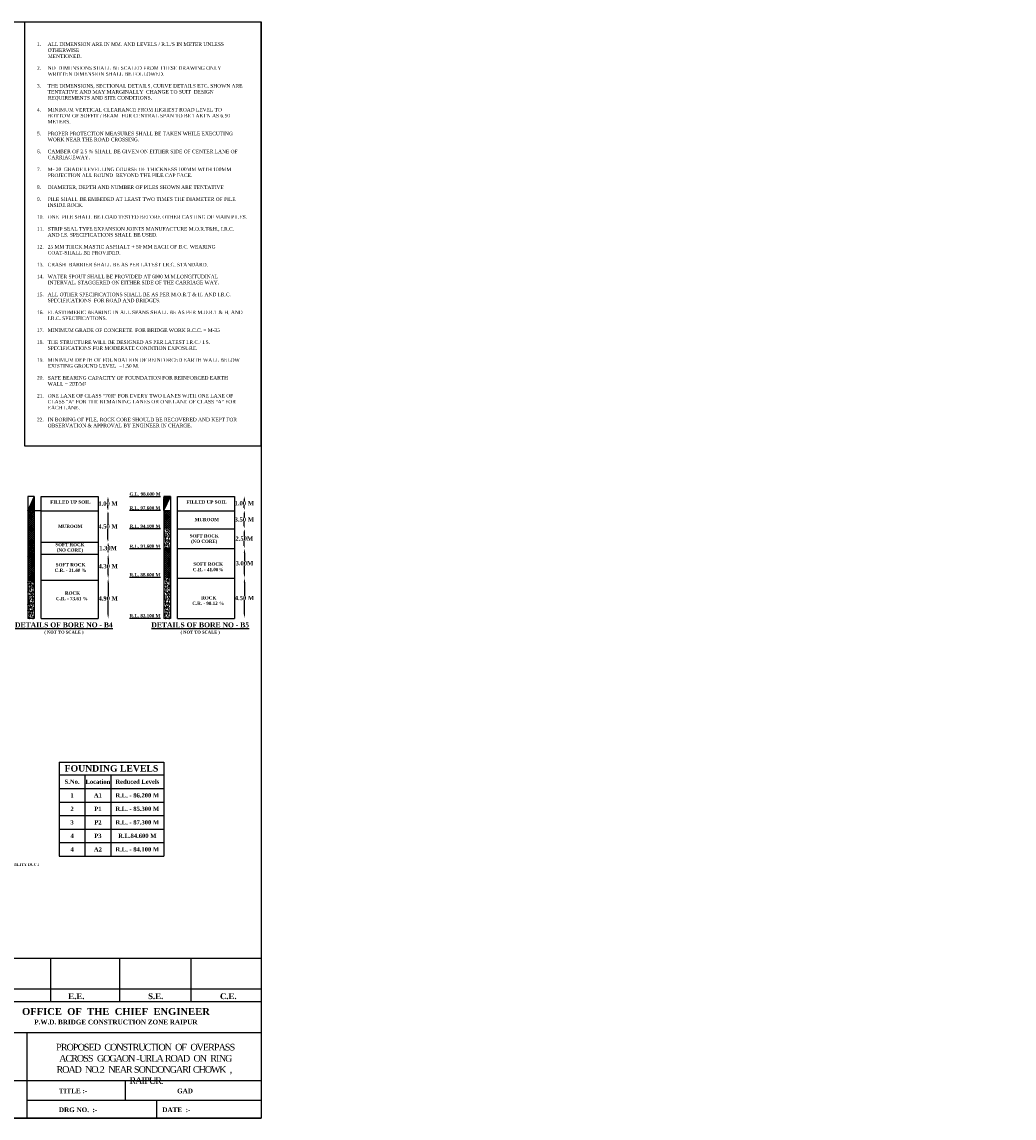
# Model space of a CAD drawing. Header units: inches. Extents: x -7742690772 to -3865980171, y -13316213144 to -6657882739.
# Tile 21 of 23: x -3867083852 to -3866972828, y -6658179970 to -6658057301. Entities that reach past the tile are written whole.
import ezdxf
from ezdxf import colors
from ezdxf.entities.mleader import LeaderData, LeaderLine
from ezdxf.math import Vec2, Vec3

# ---------------------------------------------------------------- set-up
doc = ezdxf.new("R2010")
doc.units = ezdxf.units.IN
doc.header["$MEASUREMENT"] = 0
doc.header["$PDMODE"] = 2
doc.header["$PDSIZE"] = 5
for name, color, linetype in [('GROUND_LVL', 114, 'Continuous'), ('TEX', 6, 'Continuous'), ('TEXT', 7, 'Continuous')]:
    doc.layers.add(name, color=color, linetype=linetype)
doc.styles.get("Standard").update_dxf_attribs({"font": 'timesbd.ttf', "height": 5})
doc.dimstyles.new('anshul 09', dxfattribs={"dimscale": 0, "dimtxt": 5, "dimasz": 5, "dimexe": 0.18, "dimexo": 0.0625, "dimgap": 0.09, "dimtad": 0, "dimtih": 1, "dimtoh": 1, "dimdec": 0, "dimzin": 0, "dimdsep": 46, "dimtxsty": 'Standard', "dimcen": -2, "dimse1": 1, "dimse2": 1, "dimadec": 0, "dimazin": 0, "dimtfac": 1, "dimtdec": 0, "dimtofl": 0, "dimtmove": 0, "dimatfit": 3, "dimfxl": 3600, "dimtolj": 1, "dimtzin": 0, "dimarcsym": 0})

# ---------------------------------------------------------------- blocks, each defined once
blk = doc.blocks.new('*D306')
at = {"color": 0, "lineweight": -2, "ltscale": 20, "transparency": 16777216}
for p, q in [((-3867074222.482763, -6658110706.596307), (-3867074222.482763, -6658110956.06771)), ((-3867074222.482763, -6658111712.530095), (-3867074222.482763, -6658111463.058692))]:
    blk.add_line(p, q, dxfattribs=at)
at = {"color": 0, "ltscale": 20, "transparency": 16777216}
for points in [[(-3867074270.482763, -6658110706.596307), (-3867074174.482763, -6658110706.596307), (-3867074222.482763, -6658110418.596307)], [(-3867074270.482763, -6658111712.530095), (-3867074174.482763, -6658111712.530095), (-3867074222.482763, -6658112000.530095)]]:
    blk.add_solid(points, dxfattribs=at)
at = {"layer": 'Defpoints', "color": 0, "ltscale": 20, "transparency": 16777216}
for p in [(-3867075312.261125, -6658110418.596307), (-3867075312.261125, -6658112000.530095), (-3867074222.482763, -6658112000.530095)]:
    blk.add_point(p, dxfattribs=at)
at = {"color": 0, "ltscale": 20, "transparency": 16777216, "insert": (-3867074222.482764, -6658111209.563198), "char_height": 480, "attachment_point": 5}
blk.add_mtext('\\A1;1.00 M', dxfattribs=at)
blk = doc.blocks.new('*D307')
at = {"color": 0, "lineweight": -2, "ltscale": 20, "transparency": 16777216}
for p, q in [((-3867074222.482782, -6658112288.530095), (-3867074222.482782, -6658113508.751777)), ((-3867074222.482782, -6658115235.964439), (-3867074222.482782, -6658114015.742759))]:
    blk.add_line(p, q, dxfattribs=at)
at = {"color": 0, "ltscale": 20, "transparency": 16777216}
for points in [[(-3867074270.482782, -6658112288.530095), (-3867074174.482782, -6658112288.530095), (-3867074222.482782, -6658112000.530095)], [(-3867074270.482782, -6658115235.964439), (-3867074174.482782, -6658115235.964439), (-3867074222.482782, -6658115523.964439)]]:
    blk.add_solid(points, dxfattribs=at)
at = {"layer": 'Defpoints', "color": 0, "ltscale": 20, "transparency": 16777216}
for p in [(-3867075312.261125, -6658112000.530095), (-3867075312.261125, -6658115523.964439), (-3867074222.482782, -6658115523.964439)]:
    blk.add_point(p, dxfattribs=at)
at = {"color": 0, "ltscale": 20, "transparency": 16777216, "insert": (-3867074222.482783, -6658113762.247265), "char_height": 480, "attachment_point": 5}
blk.add_mtext('\\A1;4.50 M', dxfattribs=at)
blk = doc.blocks.new('*D308')
at = {"color": 0, "lineweight": -2, "ltscale": 20, "transparency": 16777216}
for p, q in [((-3867074213.097703, -6658115811.964439), (-3867074213.097703, -6658115934.657046)), ((-3867074213.097703, -6658116564.687457), (-3867074213.097703, -6658116441.994849))]:
    blk.add_line(p, q, dxfattribs=at)
at = {"color": 0, "ltscale": 20, "transparency": 16777216}
for points in [[(-3867074261.097703, -6658115811.964439), (-3867074165.097703, -6658115811.964439), (-3867074213.097703, -6658115523.964439)], [(-3867074261.097703, -6658116564.687457), (-3867074165.097703, -6658116564.687457), (-3867074213.097703, -6658116852.687457)]]:
    blk.add_solid(points, dxfattribs=at)
at = {"layer": 'Defpoints', "color": 0, "ltscale": 20, "transparency": 16777216}
for p in [(-3867075312.261125, -6658115523.964439), (-3867075312.261125, -6658116852.687457), (-3867074213.097703, -6658116852.687457)]:
    blk.add_point(p, dxfattribs=at)
at = {"color": 0, "ltscale": 20, "transparency": 16777216, "insert": (-3867074213.097704, -6658116188.325945), "char_height": 480, "attachment_point": 5}
blk.add_mtext('\\A1;1.30M', dxfattribs=at)
blk = doc.blocks.new('*D309')
at = {"color": 0, "lineweight": -2, "ltscale": 20, "transparency": 16777216}
for p, q in [((-3867074205.202795, -6658117332.687457), (-3867074205.202795, -6658117963.27423)), ((-3867074205.202795, -6658119101.198805), (-3867074205.202795, -6658118470.612033))]:
    blk.add_line(p, q, dxfattribs=at)
at = {"color": 0, "ltscale": 20, "transparency": 16777216}
for points in [[(-3867074285.202795, -6658117332.687457), (-3867074125.202795, -6658117332.687457), (-3867074205.202795, -6658116852.687457)], [(-3867074285.202795, -6658119101.198805), (-3867074125.202795, -6658119101.198805), (-3867074205.202795, -6658119581.198805)]]:
    blk.add_solid(points, dxfattribs=at)
at = {"layer": 'Defpoints', "color": 0, "ltscale": 20, "transparency": 16777216}
for p in [(-3867075312.261126, -6658116852.687457), (-3867075312.26113, -6658119581.198805), (-3867074205.202795, -6658119581.198805)]:
    blk.add_point(p, dxfattribs=at)
at = {"color": 0, "ltscale": 20, "transparency": 16777216, "insert": (-3867074205.202796, -6658118216.943129), "char_height": 480, "attachment_point": 5}
blk.add_mtext('\\A1;4.30 M', dxfattribs=at)
blk = doc.blocks.new('*D310')
at = {"color": 0, "lineweight": -2, "ltscale": 20, "transparency": 16777216}
for p, q in [((-3867074205.202804, -6658120061.198805), (-3867074205.202804, -6658121566.78363)), ((-3867074205.202804, -6658123579.359438), (-3867074205.202804, -6658122073.774612))]:
    blk.add_line(p, q, dxfattribs=at)
at = {"color": 0, "ltscale": 20, "transparency": 16777216}
for points in [[(-3867074285.202804, -6658120061.198805), (-3867074125.202804, -6658120061.198805), (-3867074205.202804, -6658119581.198805)], [(-3867074285.202804, -6658123579.359438), (-3867074125.202804, -6658123579.359438), (-3867074205.202804, -6658124059.359438)]]:
    blk.add_solid(points, dxfattribs=at)
at = {"layer": 'Defpoints', "color": 0, "ltscale": 20, "transparency": 16777216}
for p in [(-3867075312.26113, -6658119581.198805), (-3867075312.261127, -6658124059.359438), (-3867074205.202804, -6658124059.359438)]:
    blk.add_point(p, dxfattribs=at)
at = {"color": 0, "ltscale": 20, "transparency": 16777216, "insert": (-3867074205.202805, -6658121820.279119), "char_height": 480, "attachment_point": 5}
blk.add_mtext('\\A1;4.90 M', dxfattribs=at)
blk = doc.blocks.new('*D311')
at = {"color": 0, "lineweight": -2, "ltscale": 20, "transparency": 16777216}
for p, q in [((-3867058970.088079, -6658110660.458042), (-3867058970.088079, -6658110909.929445)), ((-3867058970.088079, -6658111666.39183), (-3867058970.088079, -6658111416.920427))]:
    blk.add_line(p, q, dxfattribs=at)
at = {"color": 0, "ltscale": 20, "transparency": 16777216}
for points in [[(-3867059018.088079, -6658110660.458042), (-3867058922.088079, -6658110660.458042), (-3867058970.088079, -6658110372.458042)], [(-3867059018.088079, -6658111666.39183), (-3867058922.088079, -6658111666.39183), (-3867058970.088079, -6658111954.39183)]]:
    blk.add_solid(points, dxfattribs=at)
at = {"layer": 'Defpoints', "color": 0, "ltscale": 20, "transparency": 16777216}
for p in [(-3867060059.866442, -6658110372.458042), (-3867060059.866442, -6658111954.39183), (-3867058970.088079, -6658111954.39183)]:
    blk.add_point(p, dxfattribs=at)
at = {"color": 0, "ltscale": 20, "transparency": 16777216, "insert": (-3867058970.08808, -6658111163.424933), "char_height": 480, "attachment_point": 5}
blk.add_mtext('\\A1;1.00 M', dxfattribs=at)
blk = doc.blocks.new('*D312')
at = {"color": 0, "lineweight": -2, "ltscale": 20, "transparency": 16777216}
for p, q in [((-3867058970.088102, -6658112242.39183), (-3867058970.088102, -6658112736.125987)), ((-3867058970.088102, -6658113737.197948), (-3867058970.088102, -6658113243.46379))]:
    blk.add_line(p, q, dxfattribs=at)
at = {"color": 0, "ltscale": 20, "transparency": 16777216}
for points in [[(-3867059018.088102, -6658112242.39183), (-3867058922.088102, -6658112242.39183), (-3867058970.088102, -6658111954.39183)], [(-3867059018.088102, -6658113737.197948), (-3867058922.088102, -6658113737.197948), (-3867058970.088102, -6658114025.197948)]]:
    blk.add_solid(points, dxfattribs=at)
at = {"layer": 'Defpoints', "color": 0, "ltscale": 20, "transparency": 16777216}
for p in [(-3867060059.866442, -6658111954.39183), (-3867060059.866442, -6658114025.197948), (-3867058970.088102, -6658114025.197948)]:
    blk.add_point(p, dxfattribs=at)
at = {"color": 0, "ltscale": 20, "transparency": 16777216, "insert": (-3867058970.088103, -6658112989.794886), "char_height": 480, "attachment_point": 5}
blk.add_mtext('\\A1;3.50 M', dxfattribs=at)
blk = doc.blocks.new('*D313')
at = {"color": 0, "lineweight": -2, "ltscale": 20, "transparency": 16777216}
for p, q in [((-3867058968.272675, -6658114313.197948), (-3867058968.272675, -6658114871.35348)), ((-3867058968.272675, -6658115936.499996), (-3867058968.272675, -6658115378.344462))]:
    blk.add_line(p, q, dxfattribs=at)
at = {"color": 0, "ltscale": 20, "transparency": 16777216}
for points in [[(-3867059016.272675, -6658114313.197948), (-3867058920.272675, -6658114313.197948), (-3867058968.272675, -6658114025.197948)], [(-3867059016.272675, -6658115936.499996), (-3867058920.272675, -6658115936.499996), (-3867058968.272675, -6658116224.499996)]]:
    blk.add_solid(points, dxfattribs=at)
at = {"layer": 'Defpoints', "color": 0, "ltscale": 20, "transparency": 16777216}
for p in [(-3867060059.866442, -6658114025.197948), (-3867060059.866442, -6658116224.499996), (-3867058968.272675, -6658116224.499996)]:
    blk.add_point(p, dxfattribs=at)
at = {"color": 0, "ltscale": 20, "transparency": 16777216, "insert": (-3867058968.272676, -6658115124.848969), "char_height": 480, "attachment_point": 5}
blk.add_mtext('\\A1;2.50M', dxfattribs=at)
blk = doc.blocks.new('*D314')
at = {"color": 0, "lineweight": -2, "ltscale": 20, "transparency": 16777216}
for p, q in [((-3867058952.808115, -6658116704.499996), (-3867058952.808115, -6658117626.111367)), ((-3867058952.808115, -6658119055.06054), (-3867058952.808115, -6658118133.44917))]:
    blk.add_line(p, q, dxfattribs=at)
at = {"color": 0, "ltscale": 20, "transparency": 16777216}
for points in [[(-3867059032.808115, -6658116704.499996), (-3867058872.808115, -6658116704.499996), (-3867058952.808115, -6658116224.499996)], [(-3867059032.808115, -6658119055.06054), (-3867058872.808115, -6658119055.06054), (-3867058952.808115, -6658119535.06054)]]:
    blk.add_solid(points, dxfattribs=at)
at = {"layer": 'Defpoints', "color": 0, "ltscale": 20, "transparency": 16777216}
for p in [(-3867060059.866442, -6658116224.499996), (-3867060059.866447, -6658119535.06054), (-3867058952.808115, -6658119535.06054)]:
    blk.add_point(p, dxfattribs=at)
at = {"color": 0, "ltscale": 20, "transparency": 16777216, "insert": (-3867058952.808115, -6658117879.780266), "char_height": 480, "attachment_point": 5}
blk.add_mtext('\\A1;3.00M', dxfattribs=at)
blk = doc.blocks.new('*D315')
at = {"color": 0, "lineweight": -2, "ltscale": 20, "transparency": 16777216}
for p, q in [((-3867058952.808124, -6658120015.06054), (-3867058952.808124, -6658121520.645366)), ((-3867058952.808124, -6658123533.221173), (-3867058952.808124, -6658122027.636348))]:
    blk.add_line(p, q, dxfattribs=at)
at = {"color": 0, "ltscale": 20, "transparency": 16777216}
for points in [[(-3867059032.808124, -6658120015.06054), (-3867058872.808124, -6658120015.06054), (-3867058952.808124, -6658119535.06054)], [(-3867059032.808124, -6658123533.221173), (-3867058872.808124, -6658123533.221173), (-3867058952.808124, -6658124013.221173)]]:
    blk.add_solid(points, dxfattribs=at)
at = {"layer": 'Defpoints', "color": 0, "ltscale": 20, "transparency": 16777216}
for p in [(-3867060059.866447, -6658119535.06054), (-3867060059.866444, -6658124013.221173), (-3867058952.808124, -6658124013.221173)]:
    blk.add_point(p, dxfattribs=at)
at = {"color": 0, "ltscale": 20, "transparency": 16777216, "insert": (-3867058952.808125, -6658121774.140854), "char_height": 480, "attachment_point": 5}
blk.add_mtext('\\A1;4.50 M', dxfattribs=at)
blk = doc.blocks.new('*T330')
at = {"color": 0, "linetype": 'ByBlock', "lineweight": -2, "ltscale": 20, "transparency": 16777216}
for p, q in [((0, 0), (11704.86913156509, 0)), ((0, 0), (0, -10533.81377792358)), ((11704.86913156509, 0), (11704.86913156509, -10533.81377792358)), ((0, -1436.013261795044), (11704.86913156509, -1436.013261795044)), ((2886.560461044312, -1436.013261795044), (2886.560461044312, -10533.81377792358)), ((5773.120922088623, -1436.013261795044), (5773.120922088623, -10533.81377792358)), ((0, -2977.296558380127), (11704.86913156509, -2977.296558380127)), ((0, -4488.600002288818), (11704.86913156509, -4488.600002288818)), ((0, -5999.90344619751), (11704.86913156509, -5999.90344619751)), ((0, -7511.206890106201), (11704.86913156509, -7511.206890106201)), ((0, -9022.510334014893), (11704.86913156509, -9022.510334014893)), ((0, -10533.81377792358), (11704.86913156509, -10533.81377792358))]:
    blk.add_line(p, q, dxfattribs=at)
at = {"color": 0, "ltscale": 20, "transparency": 16777216, "attachment_point": 5}
for s, insert, char_height, width in [('FOUNDING LEVELS', (5852.434565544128, -718.006630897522), 720, 11690.46913146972), ('S.No.', (1443.280230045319, -2206.654910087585), 480, 2872.160461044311), ('Location', (4329.84069108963, -2206.654910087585), 480, 2872.160461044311), ('Reduced Levels', (8738.99502658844, -2206.654910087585), 480, 5917.348209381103), ('1', (1443.280230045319, -3732.948280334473), 480, 2872.160461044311), ('A1', (4329.84069108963, -3732.948280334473), 480, 2872.160461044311), ('R.L. - 86.200 M', (8738.99502658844, -3732.948280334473), 480, 5917.348209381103), ('2', (1443.280230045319, -5244.251724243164), 480, 2872.160461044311), ('P1', (4329.84069108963, -5244.251724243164), 480, 2872.160461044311), ('R.L. - 85.300 M', (8738.99502658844, -5244.251724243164), 480, 5917.348209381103), ('3', (1443.280230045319, -6755.555168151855), 480, 2872.160461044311), ('P2', (4329.84069108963, -6755.555168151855), 480, 2872.160461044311), ('R.L. - 87.300 M', (8738.99502658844, -6755.555168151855), 480, 5917.348209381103), ('4', (1443.280230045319, -8266.858612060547), 480, 2872.160461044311), ('P3', (4329.84069108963, -8266.858612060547), 480, 2872.160461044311), ('R.L.84.600 M', (8738.99502658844, -8266.858612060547), 480, 5917.348209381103), ('4', (1443.280230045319, -9778.162055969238), 480, 2872.160461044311), ('A2', (4329.84069108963, -9778.162055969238), 480, 2872.160461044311), ('R.L. - 84.100 M', (8738.99502658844, -9778.162055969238), 480, 5917.348209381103)]:
    blk.add_mtext(s, dxfattribs=dict(at, insert=insert, char_height=char_height, width=width))

msp = doc.modelspace()

# ---------------------------------------------------------------- hatches: boundary and pattern name
h = msp.add_hatch()
h.set_pattern_fill('ANSI31', scale=1485, angle=90, style=0)
h.set_pattern_definition([(135, (3322422735.882572, 5700209181.115644), (-131.2566962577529, -131.2566962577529), [])])
h.paths.add_polyline_path([(-3867082472.006906, -6658110418.596304), (-3867083205.557309, -6658110418.596304), (-3867083205.557308, -6658112000.530092), (-3867082472.006905, -6658112000.530092)])
h = msp.add_hatch()
h.set_pattern_fill('ANSI31', scale=1485, angle=90, style=0)
h.set_pattern_definition([(135, (3322437988.277256, 5700209181.115644), (-131.2566962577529, -131.2566962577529), [])])
h.paths.add_polyline_path([(-3867067219.612222, -6658110418.596304), (-3867067953.162625, -6658110418.596304), (-3867067953.162624, -6658112000.530092), (-3867067219.612221, -6658112000.530092)])
at = {"layer": 'TEX', "ltscale": 20}
h = msp.add_hatch(dxfattribs=at)
h.set_pattern_fill('ANSI37', scale=1299.375, style=0)
h.set_pattern_definition([(45, (-3866974859.502204, -6658509320.302238), (-114.8496092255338, 114.8496092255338), []), (135, (-3866974859.502204, -6658509320.302238), (-114.8496092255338, -114.8496092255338), [])])
edge = h.paths.add_edge_path()
edge.add_line((-3867083205.557308, -6658117285.681608), (-3867082472.006904, -6658117285.681611))
edge.add_line((-3867082472.006904, -6658115523.964437), (-3867082472.006906, -6658112000.530092))
edge.add_line((-3867082472.006906, -6658112000.530092), (-3867083205.557308, -6658112000.530092))
edge.add_line((-3867083205.557308, -6658112000.530092), (-3867083205.557307, -6658115523.964437))
h = msp.add_hatch(dxfattribs=at)
h.set_pattern_fill('ANSI37', scale=1299.375, style=0)
h.set_pattern_definition([(45, (-3866959607.10752, -6658507558.585066), (-114.8496092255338, 114.8496092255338), []), (135, (-3866959607.10752, -6658507558.585066), (-114.8496092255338, -114.8496092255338), [])])
edge = h.paths.add_edge_path()
edge.add_line((-3867067986.794421, -6658114025.197945), (-3867067253.244017, -6658114025.197948))
edge.add_line((-3867067219.612221, -6658114025.197948), (-3867067219.612222, -6658112000.530092))
edge.add_line((-3867067219.612222, -6658112000.530092), (-3867067953.162624, -6658112000.530092))
edge.add_line((-3867067953.162624, -6658112000.530092), (-3867067953.162624, -6658114025.197945))
h = msp.add_hatch(dxfattribs=at)
h.set_pattern_fill('AR-CONC', scale=55.6875, style=0)
h.set_pattern_definition([(49.99999999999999, (-3867067953.162626, -6658114083.756453), (399.4242641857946, -34.94509516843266), [41.76562500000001, -459.421875]), (355, (-3867067953.162626, -6658114083.756453), (-77.26714890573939, 418.8769944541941), [33.41250000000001, -367.5375000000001]), (100.4513999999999, (-3867067919.877273, -6658114086.668539), (322.1574119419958, 383.9316449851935), [35.49531830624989, -390.4485136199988]), (46.18420000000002, (-3867067953.162626, -6658113972.381453), (594.3198589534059, -92.17340110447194), [62.64843749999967, -689.132812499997]), (96.63559999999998, (-3867067903.635977, -6658113980.062599), (520.4902941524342, 542.4618893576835), [53.24297912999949, -585.6726768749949]), (351.1842, (-3867067953.162626, -6658113972.381453), (520.4898706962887, 542.4622958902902), [50.11875000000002, -551.3062500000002]), (21, (-3867067897.475126, -6658114000.225203), (332.4026146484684, -224.2083947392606), [41.76562500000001, -459.421875]), (326.0000000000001, (-3867067897.475126, -6658114000.225203), (135.4962254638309, 403.8179313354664), [33.4125, -367.5375]), (71.4514, (-3867067869.77492, -6658114018.909254), (467.8989762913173, 179.6091703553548), [35.49531830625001, -390.44851362]), (37.49999999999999, (-3867067953.162626, -6658114083.756453), (6.771519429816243, 185.3802648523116), [0, -363.0825, 0, -373.10625, 0, -368.9296875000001]), (7.500000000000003, (-3867067953.162626, -6658114083.756453), (146.4968486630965, 219.6380220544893), [0, -212.72625, 0, -354.7293749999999, 0, -140.6109375]), (327.5, (-3867068077.345752, -6658114083.756453), (297.2723691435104, -12.56024419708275), [0, -139.21875, 0, -434.3625000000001, 0, -576.365625]), (317.5, (-3867068133.033252, -6658114083.756453), (324.7617980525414, 55.7459620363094), [0, -180.984375, 0, -288.46125, 0, -409.303125])])
h.paths.add_polyline_path([(-3867067219.612223, -6658114060.606075), (-3867067953.162625, -6658114060.606075), (-3867067953.162623, -6658116224.499992), (-3867067219.61222, -6658116224.499992)])
h = msp.add_hatch(dxfattribs=at)
h.set_pattern_fill('AR-CONC', scale=55.6875, style=0)
h.set_pattern_definition([(49.99999999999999, (-3867083205.557309, -6658115523.964439), (399.4242641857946, -34.94509516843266), [41.76562500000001, -459.421875]), (355, (-3867083205.557309, -6658115523.964439), (-77.26714890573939, 418.8769944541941), [33.41250000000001, -367.5375000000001]), (100.4513999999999, (-3867083172.271955, -6658115526.876528), (322.1574119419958, 383.9316449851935), [35.49531830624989, -390.4485136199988]), (46.18420000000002, (-3867083205.557309, -6658115412.589439), (594.3198589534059, -92.17340110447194), [62.64843749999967, -689.1328124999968]), (96.63559999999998, (-3867083156.03066, -6658115420.270586), (520.4902941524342, 542.4618893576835), [53.24297912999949, -585.6726768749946]), (351.1842, (-3867083205.557309, -6658115412.589439), (520.4898706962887, 542.4622958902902), [50.11875000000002, -551.3062500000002]), (21, (-3867083149.869809, -6658115440.433189), (332.4026146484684, -224.2083947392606), [41.76562500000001, -459.421875]), (326.0000000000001, (-3867083149.869809, -6658115440.433189), (135.4962254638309, 403.8179313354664), [33.4125, -367.5375]), (71.4514, (-3867083122.169602, -6658115459.117241), (467.8989762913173, 179.6091703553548), [35.49531830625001, -390.44851362]), (37.49999999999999, (-3867083205.557309, -6658115523.964439), (6.771519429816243, 185.3802648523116), [0, -363.0825, 0, -373.10625, 0, -368.9296875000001]), (7.500000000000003, (-3867083205.557309, -6658115523.964439), (146.4968486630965, 219.6380220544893), [0, -212.72625, 0, -354.7293749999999, 0, -140.6109375]), (327.5, (-3867083329.740434, -6658115523.964439), (297.2723691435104, -12.56024419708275), [0, -139.21875, 0, -434.3625000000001, 0, -576.365625]), (317.5, (-3867083385.427934, -6658115523.964439), (324.7617980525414, 55.7459620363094), [0, -180.984375, 0, -288.46125, 0, -409.303125])])
h.paths.add_polyline_path([(-3867082472.006904, -6658115523.964437), (-3867083205.557307, -6658115523.964437), (-3867083205.557306, -6658116852.687455), (-3867082472.006904, -6658116852.687455)])
h = msp.add_hatch(dxfattribs=at)
h.set_pattern_fill('ANSI37', scale=1299.375, style=0)
h.set_pattern_definition([(45, (-3866959922.958165, -6658513663.683661), (-114.8496092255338, 114.8496092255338), []), (135, (-3866959922.958165, -6658513663.683661), (-114.8496092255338, -114.8496092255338), [])])
h.paths.add_polyline_path([(-3867067953.162622, -6658119535.060535), (-3867067219.612218, -6658119535.060539), (-3867067219.612221, -6658116224.499993), (-3867067953.162624, -6658116224.499991)])
h = msp.add_hatch(dxfattribs=at)
h.set_pattern_fill('ANSI37', scale=1299.375, style=0)
h.set_pattern_definition([(45, (-3866975175.352849, -6658513663.683661), (-114.8496092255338, 114.8496092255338), []), (135, (-3866975175.352849, -6658513663.683661), (-114.8496092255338, -114.8496092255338), [])])
h.paths.add_polyline_path([(-3867083205.557307, -6658119791.375528), (-3867082472.006904, -6658119791.375532), (-3867082472.006903, -6658116852.687455), (-3867083205.557307, -6658116852.687455)])
h = msp.add_hatch(dxfattribs=at)
h.set_pattern_fill('AR-CONC', scale=55.6875, style=0)
h.set_pattern_definition([(49.99999999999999, (-3867083205.55731, -6658121120.098549), (399.4242641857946, -34.94509516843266), [41.76562500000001, -459.421875]), (355, (-3867083205.55731, -6658121120.098549), (-77.26714890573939, 418.8769944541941), [33.41250000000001, -367.5375000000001]), (100.4513999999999, (-3867083172.271956, -6658121123.010637), (322.1574119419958, 383.9316449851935), [35.49531830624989, -390.4485136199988]), (46.18420000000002, (-3867083205.55731, -6658121008.723549), (594.3198589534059, -92.17340110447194), [62.64843749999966, -689.1328124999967]), (96.63559999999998, (-3867083156.030661, -6658121016.404696), (520.4902941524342, 542.4618893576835), [53.24297912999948, -585.6726768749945]), (351.1842, (-3867083205.55731, -6658121008.723549), (520.4898706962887, 542.4622958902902), [50.11875000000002, -551.3062500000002]), (21, (-3867083149.86981, -6658121036.567299), (332.4026146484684, -224.2083947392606), [41.76562500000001, -459.421875]), (326.0000000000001, (-3867083149.86981, -6658121036.567299), (135.4962254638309, 403.8179313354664), [33.4125, -367.5375]), (71.4514, (-3867083122.169604, -6658121055.25135), (467.8989762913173, 179.6091703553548), [35.49531830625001, -390.44851362]), (37.49999999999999, (-3867083205.55731, -6658121120.098549), (6.771519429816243, 185.3802648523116), [0, -363.0825, 0, -373.10625, 0, -368.9296875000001]), (7.500000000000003, (-3867083205.55731, -6658121120.098549), (146.4968486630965, 219.6380220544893), [0, -212.72625, 0, -354.7293749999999, 0, -140.6109375]), (327.5, (-3867083329.740436, -6658121120.098549), (297.2723691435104, -12.56024419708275), [0, -139.21875, 0, -434.3625000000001, 0, -576.365625]), (317.5, (-3867083385.427936, -6658121120.098549), (324.7617980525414, 55.7459620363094), [0, -180.984375, 0, -288.46125, 0, -409.303125])])
h.paths.add_polyline_path([(-3867082472.006907, -6658119790.403273), (-3867083205.557309, -6658119790.403273), (-3867083205.557305, -6658124059.073029), (-3867082472.006903, -6658124059.073029)])
h = msp.add_hatch(dxfattribs=at)
h.set_pattern_fill('AR-CONC', scale=55.6875, style=0)
h.set_pattern_definition([(49.99999999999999, (-3867067953.162626, -6658121120.098549), (399.4242641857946, -34.94509516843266), [41.76562500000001, -459.421875]), (355, (-3867067953.162626, -6658121120.098549), (-77.26714890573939, 418.8769944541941), [33.41250000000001, -367.5375000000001]), (100.4513999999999, (-3867067919.877273, -6658121123.010637), (322.1574119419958, 383.9316449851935), [35.49531830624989, -390.4485136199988]), (46.18420000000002, (-3867067953.162626, -6658121008.723549), (594.3198589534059, -92.17340110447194), [62.64843749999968, -689.1328124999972]), (96.63559999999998, (-3867067903.635977, -6658121016.404696), (520.4902941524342, 542.4618893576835), [53.2429791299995, -585.6726768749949]), (351.1842, (-3867067953.162626, -6658121008.723549), (520.4898706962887, 542.4622958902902), [50.11875000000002, -551.3062500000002]), (21, (-3867067897.475126, -6658121036.567299), (332.4026146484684, -224.2083947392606), [41.76562500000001, -459.421875]), (326.0000000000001, (-3867067897.475126, -6658121036.567299), (135.4962254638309, 403.8179313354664), [33.4125, -367.5375]), (71.4514, (-3867067869.77492, -6658121055.25135), (467.8989762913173, 179.6091703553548), [35.49531830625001, -390.44851362]), (37.49999999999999, (-3867067953.162626, -6658121120.098549), (6.771519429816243, 185.3802648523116), [0, -363.0825, 0, -373.10625, 0, -368.9296875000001]), (7.500000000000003, (-3867067953.162626, -6658121120.098549), (146.4968486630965, 219.6380220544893), [0, -212.72625, 0, -354.7293749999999, 0, -140.6109375]), (327.5, (-3867068077.345752, -6658121120.098549), (297.2723691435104, -12.56024419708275), [0, -139.21875, 0, -434.3625000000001, 0, -576.365625]), (317.5, (-3867068133.033252, -6658121120.098549), (324.7617980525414, 55.7459620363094), [0, -180.984375, 0, -288.46125, 0, -409.303125])])
h.paths.add_polyline_path([(-3867067219.612223, -6658119554.881804), (-3867067953.162625, -6658119554.881804), (-3867067953.162621, -6658124059.073029), (-3867067219.612219, -6658124059.073029)])

# ---------------------------------------------------------------- linework, layer by layer
at = {"color": 7}
for p, q in [((-3867083205.557309, -6658110418.596304), (-3867083205.557304, -6658124059.073029)), ((-3867082472.006904, -6658110418.596304), (-3867083205.557307, -6658110418.596304)), ((-3867082472.006906, -6658110418.596304), (-3867082472.006904, -6658124059.073027)), ((-3867081683.430258, -6658124059.073027), (-3867081683.430258, -6658110418.596304)), ((-3867081683.430258, -6658110418.596304), (-3867075312.261124, -6658110418.596304)), ((-3867067953.162625, -6658110418.596304), (-3867067953.162621, -6658124059.073029)), ((-3867067219.61222, -6658110418.596304), (-3867067953.162623, -6658110418.596304)), ((-3867067219.612222, -6658110418.596304), (-3867067219.61222, -6658124059.073027)), ((-3867066431.035574, -6658124059.073027), (-3867066431.035574, -6658110418.596304)), ((-3867066431.035574, -6658110418.596304), (-3867060059.86644, -6658110418.596304)), ((-3867081683.430258, -6658112000.530092), (-3867075312.261124, -6658112000.530092)), ((-3867066431.035574, -6658112000.530092), (-3867060059.86644, -6658112000.530092)), ((-3867066431.035575, -6658114025.197946), (-3867060059.866441, -6658114025.197944)), ((-3867082472.006904, -6658115523.964437), (-3867083205.557307, -6658115523.964437)), ((-3867081683.430258, -6658115523.964437), (-3867075312.261124, -6658115523.964436)), ((-3867067219.612225, -6658116224.499992), (-3867067953.162628, -6658116224.499992)), ((-3867066431.035574, -6658116224.499992), (-3867060059.86644, -6658116224.499992)), ((-3867081683.430257, -6658116852.687455), (-3867075312.261123, -6658116852.687453)), ((-3867082472.006904, -6658119791.375528), (-3867083205.557307, -6658119791.375528)), ((-3867081683.430259, -6658119791.375528), (-3867075312.261125, -6658119791.375528)), ((-3867081683.430259, -6658119791.661936), (-3867075312.261125, -6658119791.661936)), ((-3867081683.430258, -6658119791.661936), (-3867075312.261126, -6658119791.661936)), ((-3867081683.430255, -6658119791.661936), (-3867075312.261126, -6658119791.661936)), ((-3867066431.035575, -6658119535.060536), (-3867060059.866446, -6658119535.060536)), ((-3867081683.430258, -6658124059.359434), (-3867075312.261126, -6658124059.359434)), ((-3867066431.035574, -6658124059.359434), (-3867060059.866442, -6658124059.359434))]:
    msp.add_line(p, q, dxfattribs=at)
at = {"ltscale": 20}
for p, q in [((-3867081683.430258, -6658112000.530092), (-3867083205.557309, -6658112000.530092)), ((-3867067219.612221, -6658112000.530092), (-3867067953.162625, -6658112000.530092)), ((-3867082472.006905, -6658124059.073029), (-3867083205.557303, -6658124059.073029)), ((-3867067219.612221, -6658124059.073029), (-3867067953.16262, -6658124059.073029)), ((-3867274157.694433, -6658179970.008903), (-3867057089.577, -6658179970.008903))]:
    msp.add_line(p, q, dxfattribs=at)
at = {"color": 7, "ltscale": 20}
msp.add_line((-3867089680.161619, -6658179970.008904), (-3867057069.576999, -6658179970.008903), dxfattribs=at)
at = {"ltscale": 20}
for points in [[(-3867269366.672482, -6658057300.890121), (-3867057069.576999, -6658057300.890121), (-3867057069.576999, -6658179970.008903), (-3867269366.672482, -6658179970.008903)], [(-3867083539.718228, -6658057300.890121), (-3867057109.577, -6658057300.890121), (-3867057109.577, -6658104774.903996), (-3867083539.718228, -6658104774.903996)]]:
    msp.add_lwpolyline(points, close=True, dxfattribs=at)
at = {"layer": 'GROUND_LVL', "color": 7}
for p, q in [((-3867089680.161619, -6658162073.455927), (-3867057069.577, -6658162073.455927)), ((-3867080613.755711, -6658166935.391425), (-3867080613.755711, -6658162073.455927)), ((-3867072884.974656, -6658166935.391425), (-3867072884.974656, -6658162073.455927)), ((-3867064900.79824, -6658166935.391425), (-3867064900.79824, -6658162073.455927)), ((-3867089680.161619, -6658165490.832171), (-3867057069.577, -6658165490.832171)), ((-3867089680.161619, -6658166935.391425), (-3867057069.577, -6658166935.391425)), ((-3867089680.161619, -6658170393.117084), (-3867057069.577, -6658170393.117084)), ((-3867083297.699045, -6658170393.117083), (-3867083297.699046, -6658179904.590566)), ((-3867089680.161619, -6658175747.362319), (-3867057069.577, -6658175747.362319)), ((-3867072282.302048, -6658175747.362319), (-3867072282.302048, -6658177956.213539)), ((-3867083297.699046, -6658177956.213539), (-3867057069.577, -6658177956.213539)), ((-3867068781.751389, -6658177956.213539), (-3867068781.751389, -6658179904.590566))]:
    msp.add_line(p, q, dxfattribs=at)
at = {"layer": 'TEX', "color": 7, "ltscale": 20}
for p, q in [((-3867075312.261123, -6658110418.596303), (-3867075312.261125, -6658124059.359434)), ((-3867060059.86644, -6658110418.596303), (-3867060059.866441, -6658124059.359434)), ((-3867083200.191826, -6658119791.661938), (-3867082472.006904, -6658119791.661936))]:
    msp.add_line(p, q, dxfattribs=at)

# ---------------------------------------------------------------- block references
msp.add_blockref('*T330', (-3867079682.119236, -6658140123.423084))

# ---------------------------------------------------------------- texts
at = {"color": 7, "ltscale": 20, "insert": (-3867082167.90994, -6658059591.228175), "char_height": 400, "attachment_point": 1}
msp.add_mtext_dynamic_manual_height_columns('\\pi-1200,l1200,t1200;{\\fTimes New Roman|b0|i0|c0|p18;\\C256;1.^IALL DIMENSION ARE IN MM. AND LEVELS / R.L.\'S IN METER UNLESS OTHERWISE\\P        MENTIONED.\\P\\P2.^INO  DIMENSIONS SHALL BE SCALED FROM THESE DRAWING ONLY WRITTEN DIMENSION SHALL BE FOLLOWED. \\P\\P3.^ITHE DIMENSIONS, SECTIONAL DETAILS, CURVE DETAILS ETC. SHOWN ARE TENTATIVE AND MAY MARGINALLY  CHANGE TO SUIT  DESIGN  REQUIREMENTS AND SITE CONDITIONS.\\P\\P4.^IMINIMUM VERTICAL CLEARANCE FROM HIGHEST ROAD LEVEL TO BOTTOM OF SOFFIT / BEAM  FOR CENTRAL SPAN TO BE TAKEN AS 6.50 METERS.\\P\\P5.^IPROPER PROTECTION MEASURES SHALL BE TAKEN WHILE EXECUTING WORK NEAR THE ROAD CROSSING.\\P\\P6.^ICAMBER OF 2.5 % SHALL BE GIVEN ON EITHER SIDE OF CENTER LANE OF  CARRIAGEWAY.\\P\\P7.^IM- 20  GRADE LEVELLING COURSE OF THICKNESS 100MM WITH 100MM PROJECTION ALL ROUND  BEYOND THE PILE CAP FACE.\\P\\P8.^IDIAMETER, DEPTH AND NUMBER OF PILES SHOWN ARE TENTATIVE \\P\\P9.^IPILE SHALL BE EMBEDED AT LEAST TWO TIMES THE DIAMETER OF PILE INSIDE ROCK.\\P\\P10.^IONE  PILE SHALL BE LOAD TESTED BEFORE OTHER CASTING OF MAIN PILES.\\P\\P11.^ISTRIP SEAL TYPE EXPANSION JOINTS MANUFACTURE M.O.R.T&H., I.R.C. AND I.S. SPECIFICATIONS SHALL BE USED.\\P\\P12.^I25 MM THICK MASTIC ASPHALT + 50 MM EACH OF B.C. WEARING COAT-SHALL BE PROVIDED.\\P\\P13.^ICRASH  BARRIER SHALL BE AS PER LATEST I.R.C. STANDARD.\\P\\P14.^IWATER SPOUT SHALL BE PROVIDED AT 6000 M.M.LONGITUDINAL INTERVAL. STAGGERED ON EITHER SIDE OF THE CARRIAGE WAY.\\P\\P15.^IALL OTHER SPECIFICATIONS SHALL BE AS PER M.O.R.T & H. AND I.R.C. SPECIFICATIONS  FOR ROAD AND BRIDGES.\\P\\P16.^IELASTOMERIC BEARING IN ALL SPANS SHALL BE AS PER M.O.R.T & H. AND I.R.C. SPECIFICATIONS.\\P\\P17.^IMINIMUM GRADE OF CONCRETE  FOR BRIDGE WORK R.C.C. = M-35 \\P\\P18.^ITHE STRUCTURE WILL BE DESIGNED AS PER LATEST I.R.C./ I.S. SPECIFICATIONS FOR MODERATE CONDITION EXPOSURE.\\P\\P19.^IMINIMUM DEPTH OF FOUNDATION OF REINFORCED EARTH WALL BELOW EXISTING GROUND LEVEL  =1.50 M.\\P\\P20.^ISAFE BEARING CAPACITY OF FOUNDATION FOR REINFORCED EARTH  WALL = 20T/M²\\P\\P21.^IONE LANE OF CLASS "70R" FOR EVERY TWO LANES WITH ONE LANE OF CLASS "A" FOR THE REMAINING LANES OR ONE LANE OF CLASS "A" FOR EACH LANE. \\P\\P22.^IIN BORING OF PILE, ROCK CORE SHOULD BE RECOVERED AND KEPT FOR OBSERVATION & APPROVAL BY ENGINEER IN CHARGE.}', width=22955.72869066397, gutter_width=1250, heights=[0], dxfattribs=at)
at = {"layer": 'TEX', "color": 7, "ltscale": 20, "attachment_point": 2}
for s, insert, char_height, width in [('MUROOM', (-3867063160.065251, -6658112810.967439), 363.0000000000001, 3783.952686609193), ('MUROOM', (-3867078447.97816, -6658113565.527088), 363.0000000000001, 3783.952686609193), ('SOFT ROCK\\P(NO CORE)', (-3867063452.519782, -6658114636.165317), 363.0000000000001, 3783.952686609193), ('SOFT ROCK\\P(NO CORE)', (-3867078483.496386, -6658115612.076852), 363.0000000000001, 3783.952686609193), ('SOFT ROCK \\PC.R. - 31.40 %', (-3867078407.712018, -6658117859.552613), 371.2500000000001, 9344.581788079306), ('SOFT ROCK \\PC.R. - 41.00%', (-3867063013.244433, -6658117778.531979), 371.2500000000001, 9344.581788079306), (' ROCK \\PC.R. - 73.61 %', (-3867078265.639117, -6658121026.692167), 371.2500000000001, 9344.581788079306), (' ROCK \\PC.R. - 90.12 %', (-3867063013.244433, -6658121567.916019), 371.2500000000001, 9490.713914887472)]:
    msp.add_mtext(s, dxfattribs=dict(at, insert=insert, char_height=char_height, width=width))
at = {"layer": 'TEX', "color": 7}
for s, insert, char_height, width, attachment_point in [('{\\fTimes New Roman|b1|i0|c0|p18;E.E.}', (-3867078669.679759, -6658166006.022773), 652.0800000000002, 4533.4688256, 1), ('{\\fTimes New Roman|b1|i0|c0|p18;S.E.}', (-3867069733.221531, -6658166006.022773), 652.0800000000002, 4533.4688256, 1), ('{\\fTimes New Roman|b1|i0|c0|p18;C.E.}', (-3867061689.381297, -6658166006.022773), 652.0800000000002, 4533.468910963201, 1), ('{\\fTimes New Roman|b1|i0|c0|p18;OFFICE  OF  THE  CHIEF  ENGINEER\\P\\H0.6667x;P.W.D. BRIDGE CONSTRUCTION ZONE RAIPUR}', (-3867073335.884837, -6658167657.291473), 782.496, 39442.1282112, 2), ('{\\fTimes New Roman|b1|i0|c0|p18;TITLE :-}', (-3867079712.27197, -6658176667.300966), 521.6639999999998, 7279.768953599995, 1), ('{\\fTimes New Roman|b1|i0|c0|p18;GAD }', (-3867066485.158665, -6658176669.689321), 521.6639999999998, 23473.7845056, 1), ('{\\fTimes New Roman|b1|i0|c0|p18;DRG NO.  :- }', (-3867079712.27197, -6658178779.814394), 521.6639999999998, 19309.34079359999, 1), ('{\\fTimes New Roman|b1|i0|c0|p18;DATE  :-   }', (-3867068138.366673, -6658178779.814394), 521.6639999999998, 7279.768953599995, 1)]:
    msp.add_mtext(s, dxfattribs=dict(at, insert=insert, char_height=char_height, width=width, attachment_point=attachment_point))
at = {"layer": 'TEX', "insert": (-3867069935.939253, -6658171655.915207), "char_height": 750, "width": 22385.47063974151, "attachment_point": 2}
msp.add_mtext('{\\fTimes New Roman|b0|i0|c0|p18;\\T0.8;\\C0;PROPOSED  CONSTRUCTION  OF  OVERPASS  ACROSS  GOGAON -URLA ROAD  ON  RING  ROAD  NO.2  NEAR SONDONGARI CHOWK  ,   RAIPUR. }', dxfattribs=at)
at = {"layer": 'TEXT', "color": 7}
for s, insert, char_height, width, attachment_point in [('{\\LG.L. 98.600 M}', (-3867071810.92518, -6658109946.033001), 371.2500000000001, 4736.0414475, 1), ('FILLED UP SOIL', (-3867078432.152987, -6658110840.683674), 371.2500000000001, 7545.025310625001, 2), ('{\\LR.L. 97.600 M}', (-3867071810.92518, -6658111506.542425), 371.2500000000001, 4736.0414475, 1), ('FILLED UP SOIL', (-3867063179.758303, -6658110840.683674), 371.2500000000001, 7545.025310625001, 2), ('{\\LR.L. 94.100 M}', (-3867071810.925179, -6658113551.441285), 371.2500000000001, 4736.0414475, 1), ('{\\LR.L. 91.600 M}', (-3867071810.925179, -6658115781.951648), 371.2500000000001, 4736.0414475, 1), ('{\\LR.L. 88.600 M}', (-3867071810.925179, -6658118983.110676), 371.2500000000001, 4736.0414475, 1), ('{\\LR.L. 82.100 M}', (-3867071810.925178, -6658123567.434763), 371.2500000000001, 4736.0414475, 1), ('{\\LDETAILS OF BORE NO - B4\\P\\H0.6x;\\l( NOT TO SCALE )}', (-3867079152.927422, -6658124496.967491), 556.8750000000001, 11220.943078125, 2), ('{\\LDETAILS OF BORE NO - B5\\P\\H0.6x;\\l( NOT TO SCALE )}', (-3867063900.532738, -6658124496.967491), 556.8750000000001, 11220.943078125, 2)]:
    msp.add_mtext(s, dxfattribs=dict(at, insert=insert, char_height=char_height, width=width, attachment_point=attachment_point))
at = {"layer": 'TEXT', "color": 0, "char_height": 500, "width": 12714.94006444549, "attachment_point": 1}
for insert in [(-3867171888.658892, -6658135465.01821, -45780.89713031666), (-3867238172.028943, -6658155930.349057)]:
    msp.add_mtext('\\pi1606.38622;6 MM THICK PERMANENT           \\P\\pi612.3472;M.S. LINER UP TO ROCK LEVEL', dxfattribs=dict(at, insert=insert))

# ---------------------------------------------------------------- dimensions: what is measured, and where the dimension line sits
at = {"ltscale": 20}
for p1, p2, distance, text, override, picture, middle in [((-3867075312.261123, -6658110418.596303), (-3867075312.261123, -6658112000.530091), 1089.7783603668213, '1.00 M', {"dimscale": 0, "dimasz": 3, "dimse1": 1, "dimse2": 1, "dimtix": 0, "dimtofl": 0, "dimtmove": 0, "dimatfit": 3}, '*D306', (-3867074222.482764, -6658111209.563198)), ((-3867060059.86644, -6658110372.458038), (-3867060059.86644, -6658111954.391827), 1089.7783608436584, '1.00 M', {"dimscale": 0, "dimasz": 3, "dimse1": 1, "dimse2": 1, "dimtix": 0, "dimtofl": 0, "dimtmove": 0, "dimatfit": 3}, '*D311', (-3867058970.08808, -6658111163.424933)), ((-3867075312.261123, -6658112000.530091), (-3867075312.261123, -6658115523.964436), 1089.778341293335, '4.50 M', {"dimscale": 0, "dimasz": 3, "dimse1": 1, "dimse2": 1, "dimtix": 0, "dimtofl": 0, "dimtmove": 0, "dimatfit": 3}, '*D307', (-3867074222.482783, -6658113762.247265)), ((-3867060059.86644, -6658111954.391827), (-3867060059.86644, -6658114025.197944), 1089.7783379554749, '3.50 M', {"dimscale": 0, "dimasz": 3, "dimse1": 1, "dimse2": 1, "dimtix": 0, "dimtofl": 0, "dimtmove": 0, "dimatfit": 3}, '*D312', (-3867058970.088103, -6658112989.794886)), ((-3867060059.86644, -6658114025.197944), (-3867060059.86644, -6658116224.499992), 1091.593764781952, '2.50M', {"dimscale": 0, "dimasz": 3, "dimse1": 1, "dimse2": 1, "dimtix": 0, "dimtofl": 0, "dimtmove": 0, "dimatfit": 3}, '*D313', (-3867058968.272676, -6658115124.848969)), ((-3867075312.261123, -6658115523.964436), (-3867075312.261123, -6658116852.687453), 1099.163420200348, '1.30M', {"dimscale": 0, "dimasz": 3, "dimse1": 1, "dimse2": 1, "dimtix": 0, "dimtofl": 0, "dimtmove": 0, "dimatfit": 3}, '*D308', (-3867074213.097704, -6658116188.325945)), ((-3867060059.86644, -6658116224.499992), (-3867060059.866446, -6658119535.060536), 1107.0583310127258, '3.00M', {"dimscale": 0, "dimtix": 0, "dimtofl": 0, "dimtmove": 0, "dimatfit": 3}, '*D314', (-3867058952.808115, -6658117879.780266)), ((-3867075312.261124, -6658116852.687453), (-3867075312.261128, -6658119581.198801), 1107.0583329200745, '4.30 M', {"dimscale": 0, "dimtix": 0, "dimtofl": 0, "dimtmove": 0, "dimatfit": 3}, '*D309', (-3867074205.202796, -6658118216.943129)), ((-3867075312.261128, -6658119581.198801), (-3867075312.261125, -6658124059.359434), 1107.0583209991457, '4.90 M', {"dimscale": 0, "dimtix": 0, "dimtofl": 0, "dimtmove": 0, "dimatfit": 3}, '*D310', (-3867074205.202805, -6658121820.279119)), ((-3867060059.866446, -6658119535.060536), (-3867060059.866442, -6658124013.221169), 1107.0583181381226, '4.50 M', {"dimscale": 0, "dimtix": 0, "dimtofl": 0, "dimtmove": 0, "dimatfit": 3}, '*D315', (-3867058952.808125, -6658121774.140854))]:
    dim = msp.add_aligned_dim(p1=p1, p2=p2, distance=distance, text=text, dimstyle='anshul 09', override=override, dxfattribs=at)
    dim.commit()
    dim.dimension.update_dxf_attribs({"geometry": picture, "text_midpoint": middle})

# ---------------------------------------------------------------- leaders
at = {"layer": 'TEX', "color": 0, "ltscale": 20}
ml = msp.add_multileader_mtext('Standard', dxfattribs=at)
ml.set_content('2 ROW 300 MM DIA UTILITY DUCT')
ml.set_leader_properties()
ml.build(insert=Vec2(0, 0))
ml.multileader.update_dxf_attribs({"text_right_attachment_type": 6, "dogleg_length": 29.06970992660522, "arrow_head_size": 850})
ctx = ml.context
ctx.base_point, ctx.char_height, ctx.arrow_head_size, ctx.landing_gap_size, ctx.plane_origin = Vec3(-3867089567.216641, -6658151598.491224, 22890.44856515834), 300, 850, 0.09, Vec3(-3867091362.019678, -6658150777.07278, 22890.44856515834)
ctx.right_attachment = 6
notes = []
notes.append((ctx, [(0, (1, 1, 0), (-3867089596.286351, -6658151598.491224, 22890.44856515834), (1, 0), 29.06970992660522, [(0, [(-3867091362.019678, -6658150777.07278, 22890.44856515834)], 0, [])])]))
ctx.mtext.insert, ctx.mtext.flow_direction = Vec3(-3867089567.126641, -6658151445.023016, 22890.44856515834), 5
for ctx, leaders in notes:
    for number, flags, end, landing, length, lines in leaders:
        leader = LeaderData()
        leader.index, (leader.has_last_leader_line, leader.has_dogleg_vector, leader.attachment_direction) = number, flags
        leader.last_leader_point, leader.dogleg_vector, leader.dogleg_length = Vec3(end), Vec3(landing), length
        for number, points, colour, breaks in lines:
            line = LeaderLine()
            line.index, line.vertices, line.color, line.breaks = number, Vec3.list(points), colors.encode_raw_color(colour), breaks
            leader.lines.append(line)
        ctx.leaders.append(leader)

doc.saveas('drawing.dxf')
